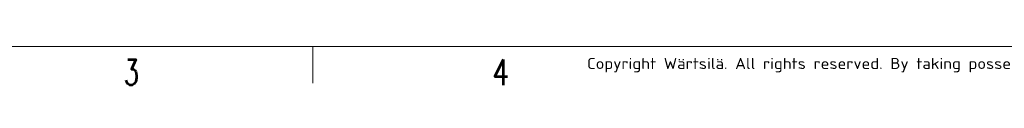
# Model space of a CAD drawing. Header units: inches. Extents: x 0 to 23760, y -13 to 16800.
# Tile 27 of 245: x 4288 to 9636, y -13 to 222. Entities that reach past the tile are written whole.
import ezdxf

# ---------------------------------------------------------------- set-up
doc = ezdxf.new("R2010")
doc.units = ezdxf.units.IN
doc.layers.add('210', color=7, linetype='Continuous', true_color=0xffffff)
doc.styles.add('iso-1', font='isocp.shx')
doc.styles.add('latin_extended', font='simplex.shx')

msp = doc.modelspace()

# ---------------------------------------------------------------- linework, layer by layer
at = {"layer": '210', "color": 7, "linetype": 'Continuous', "lineweight": 18}
for p, q in [((200, 200), (23560, 200)), ((5880, 0), (5880, 200))]:
    msp.add_line(p, q, dxfattribs=at)

# ---------------------------------------------------------------- texts
at = {"layer": '210', "color": 211, "linetype": 'Continuous', "lineweight": 13, "insert": (7369.968, 59.059), "char_height": 60, "attachment_point": 7, "line_spacing_factor": 0.963855, "style": 'iso-1'}
msp.add_mtext('\\W1.2083;Copyright Wärtsilä. All rights reserved. By taking possession of the drawing the recipient recognizes and honours these rights. Neither the whole nor any part of this drawing may be used in any way for construction, fabrication, marketing or any other', dxfattribs=at)
at = {"layer": '210', "color": 211, "linetype": 'Continuous', "lineweight": 18, "char_height": 140, "attachment_point": 7, "line_spacing_factor": 0.963855, "style": 'latin_extended'}
for s, insert in [('\\W0.6563;3', (4855.328, -10.697)), ('\\W0.7656;4', (6855.328, -10.697))]:
    msp.add_mtext(s, dxfattribs=dict(at, insert=insert))

doc.saveas('drawing.dxf')
